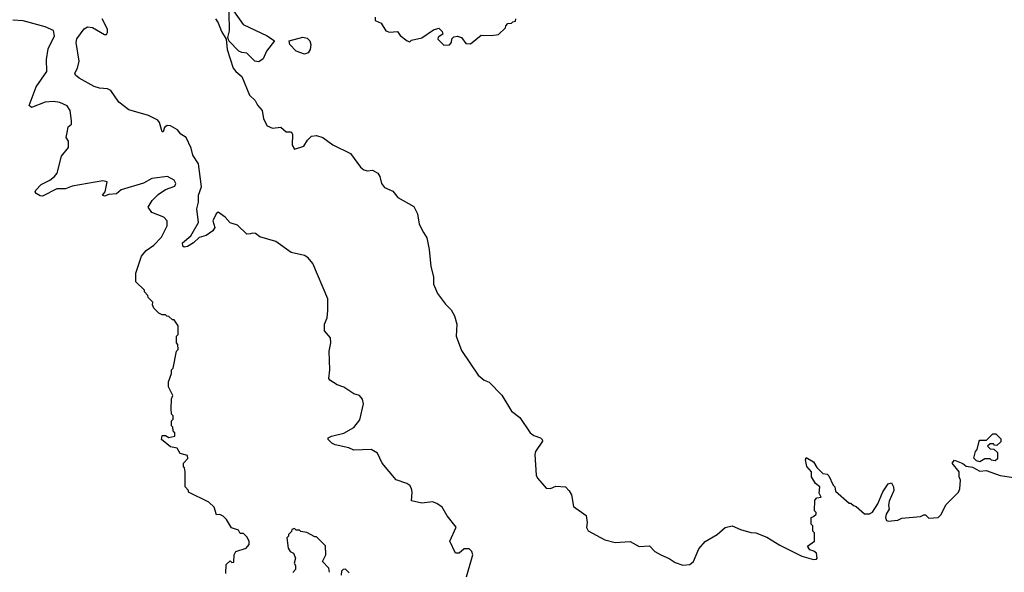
# Model space of a CAD drawing. Extents: x 2386423 to 2568864, y 578392 to 761999.
# Tile 187 of 256: x 2404355 to 2410159, y 696642 to 699901. Entities that reach past the tile are written whole.
import ezdxf

# ---------------------------------------------------------------- set-up
doc = ezdxf.new("R2010")
doc.units = 0

msp = doc.modelspace()

# ---------------------------------------------------------------- linework, layer by layer
at = {"layer": '0CON05XD'}
for points in [[(2405765, 699652.2), (2405742, 699655), (2405695, 699704), (2405665, 699706.2), (2405646.7, 699715), (2405587.5, 699775), (2405582.5, 699795), (2405591.2, 699835), (2405590, 699945), (2405580, 699955), (2405593, 699967), (2405615, 699952.5), (2405672.7, 699872.7), (2405813.8, 699805), (2405856.7, 699775), (2405810.6, 699715), (2405790.9, 699669.1), (2405765, 699652.2)], [(2406988.8, 696615), (2407026.2, 696745), (2407020, 696765), (2407005, 696780), (2406975, 696780), (2406945.7, 696754.3), (2406923.3, 696755), (2406891.2, 696825), (2406928.6, 696908.6), (2406875.7, 696975.7), (2406846, 697025), (2406815, 697047.5), (2406787.6, 697057.6), (2406725, 697049.4), (2406664, 697064), (2406667.8, 697115), (2406665.5, 697135), (2406655, 697154.2), (2406636.3, 697166.3), (2406575, 697186.5), (2406492.5, 697285), (2406465, 697343.3), (2406427.5, 697365), (2406325, 697362.5), (2406295, 697376), (2406215, 697393.3), (2406195, 697403.8), (2406174.3, 697425), (2406174.4, 697435.6), (2406193.3, 697445), (2406265, 697462.1), (2406324.2, 697495), (2406359.5, 697540.5), (2406381.2, 697635), (2406375, 697662.5), (2406357.5, 697685), (2406325, 697693.3), (2406265, 697732.5), (2406227.1, 697747.1), (2406184.2, 697774.2), (2406178, 697785), (2406184.3, 697835), (2406180, 697945), (2406190, 697995), (2406187.5, 698025), (2406152.5, 698065), (2406152.5, 698105), (2406167, 698143), (2406172.5, 698185), (2406172.5, 698255), (2406082.7, 698462.7), (2406055, 698496.7), (2406035, 698510), (2405955, 698527.5), (2405865, 698592.5), (2405770.5, 698620.5), (2405745, 698640), (2405725, 698642.5), (2405715, 698636.7), (2405695, 698636.2), (2405638.3, 698688.3), (2405595, 698702), (2405566.9, 698736.9), (2405525, 698765.6), (2405512.5, 698755), (2405493.3, 698715), (2405506, 698676), (2405493.8, 698655), (2405455, 698626.9), (2405413, 698617), (2405380, 698585), (2405345, 698563.8), (2405325, 698558.9), (2405317.1, 698565), (2405314.7, 698585.3), (2405364.7, 698625.3), (2405408.6, 698705), (2405400, 698785), (2405410, 698825), (2405408.8, 698865), (2405426, 698915), (2405410, 699050), (2405375, 699102.5), (2405365, 699142.5), (2405335.8, 699205.8), (2405305.7, 699225.7), (2405285, 699250), (2405245, 699274.2), (2405225, 699275.7), (2405208.8, 699265), (2405200, 699240), (2405195, 699240), (2405180, 699295), (2405168.8, 699308.8), (2405115, 699336.2), (2404998.3, 699368.3), (2404938.8, 699415), (2404892.3, 699482.3), (2404872.3, 699492.3), (2404825, 699496.2), (2404795, 699506.2), (2404706.7, 699555), (2404684.1, 699574.1), (2404680, 699585), (2404695.9, 699614.1), (2404706.7, 699655), (2404687.5, 699765), (2404691.7, 699788.3), (2404735, 699846.2), (2404755, 699858), (2404785, 699854), (2404855, 699813.8), (2404866.1, 699813.9), (2404873.3, 699825), (2404873.3, 699845), (2404842, 699905)], [(2405510, 699905), (2405525, 699882.5), (2405545, 699830), (2405572.5, 699785), (2405577.5, 699725), (2405614, 699615), (2405628.8, 699595), (2405665.4, 699565.4), (2405709.2, 699455), (2405744.1, 699424.1), (2405757.1, 699397.1), (2405783.8, 699365), (2405793.3, 699315), (2405814.3, 699274.3), (2405845, 699260.8), (2405895, 699266), (2405925, 699240), (2405955, 699240), (2405962.5, 699225), (2405960.7, 699160.7), (2405975, 699137.5), (2406030, 699155), (2406050.8, 699189.2), (2406075, 699213.3), (2406105, 699216.7), (2406142.5, 699205), (2406201.7, 699161.7), (2406305, 699112), (2406365, 699030), (2406383.3, 699015), (2406405, 699008.8), (2406435, 699013.8), (2406465.9, 698995.9), (2406478.8, 698975), (2406487.1, 698935), (2406505, 698910.8), (2406555, 698890), (2406585, 698852.5), (2406679.3, 698799.3), (2406700, 698755), (2406710, 698695), (2406735.7, 698645), (2406754.3, 698615), (2406768.6, 698545), (2406778.8, 698445), (2406793.6, 698383.6), (2406795, 698340), (2406817.5, 698285), (2406865, 698222.5), (2406899.3, 698189.3), (2406917.5, 698155), (2406932.5, 698105), (2406927.5, 698035), (2406959.3, 697949.3), (2407057.5, 697805), (2407092.5, 697775), (2407122.5, 697762.5), (2407196.7, 697686.7), (2407255, 697591.2), (2407302.5, 697555), (2407363.4, 697463.4), (2407385, 697447.5), (2407425.6, 697435.6), (2407435.8, 697425.8), (2407436, 697415), (2407396, 697355), (2407392.7, 697337.3), (2407398.8, 697215), (2407407.7, 697197.7), (2407458.3, 697138.3), (2407485, 697136.7), (2407515, 697148.8), (2407572.5, 697145), (2407595, 697122.5), (2407607.7, 697097.7), (2407619.3, 697029.3), (2407695, 696977.5), (2407701.2, 696935), (2407696.7, 696905), (2407706.1, 696886.1), (2407804.1, 696834.1), (2407865, 696816.7), (2407953, 696823), (2408007, 696793), (2408067, 696797), (2408100, 696765), (2408133.9, 696743.9), (2408183.6, 696723.6), (2408219.3, 696699.3), (2408265, 696683.3), (2408305, 696687.5), (2408327.5, 696705), (2408359.3, 696780.7), (2408395, 696822.5), (2408466.1, 696863.9), (2408513.8, 696906.2), (2408555, 696916.2), (2408605, 696893.8), (2408665, 696876.2), (2408695, 696873.8), (2408759.5, 696849.5), (2408835, 696802.5), (2408965, 696736.2), (2409035, 696716.7), (2409051.7, 696718.3), (2409056.7, 696725), (2409052.5, 696755), (2409037, 696767), (2409013.6, 696773.6), (2409000, 696795), (2409040, 696825), (2409040, 696875), (2409030, 696885), (2409030, 696915), (2409020, 696925), (2409020, 696965), (2409035, 696970), (2409050, 696985), (2409050, 696995), (2409040, 697005), (2409043, 697067), (2409055, 697080), (2409080, 697085), (2409068.3, 697108.3), (2409072.5, 697145), (2409046.2, 697166.2), (2409023.3, 697205), (2409022.5, 697235), (2409009.2, 697249.2), (2408995.9, 697265.9), (2408987.5, 697305), (2408991.7, 697318.3), (2409033.9, 697293.9), (2409055, 697260), (2409090, 697225), (2409115, 697220), (2409125, 697210), (2409150, 697155), (2409160, 697145), (2409165, 697120), (2409245, 697050), (2409255, 697050), (2409270, 697035), (2409285, 697030), (2409335, 696987.5), (2409365, 696987.5), (2409383, 696997), (2409414, 697045), (2409443.4, 697116.6), (2409475, 697162.5), (2409495, 697170), (2409506.7, 697145), (2409508, 697125), (2409479.5, 697060.5), (2409475.9, 697035.9), (2409481.2, 697015), (2409462, 696985), (2409458.8, 696965), (2409465, 696947.5), (2409475, 696942.5), (2409531.7, 696948.3), (2409555, 696960), (2409665, 696970), (2409685, 696980), (2409695, 696980), (2409715, 696960), (2409770, 696965), (2409787, 696983), (2409815, 697040), (2409890, 697115), (2409897, 697133), (2409900, 697185), (2409892.5, 697205), (2409892.5, 697235), (2409852.5, 697285), (2409865, 697302.5), (2409915, 697283.3), (2409935, 697267.5), (2409971.7, 697261.7), (2410015, 697237.5), (2410051.7, 697241.7), (2410135, 697212.5), (2410215, 697200)], [(2406450, 699915), (2406450, 699895), (2406485, 699880), (2406513.9, 699833.9), (2406535, 699826.7), (2406581.7, 699831.7), (2406597, 699807), (2406640, 699775), (2406655, 699770), (2406665, 699780), (2406725, 699792.5), (2406795, 699840), (2406825, 699850), (2406845, 699830), (2406850, 699815), (2406821.7, 699798.3), (2406820, 699785), (2406855, 699750), (2406888.3, 699751.7), (2406900, 699765), (2406901.7, 699788.3), (2406915, 699800), (2406935, 699802.5), (2406960, 699795), (2406985, 699760), (2407011.7, 699758.3), (2407075, 699810), (2407135, 699807.5), (2407177, 699813), (2407218.3, 699851.7), (2407220, 699865), (2407231.7, 699878.3), (2407255, 699880), (2407261.7, 699888.3), (2407278.3, 699891.7), (2407280, 699905)], [(2405570, 696635), (2405573, 696687), (2405595, 696710), (2405605, 696700), (2405618.3, 696701.7), (2405620, 696745), (2405630, 696765), (2405690, 696785), (2405707.5, 696805), (2405707.5, 696825), (2405695, 696850), (2405675, 696870), (2405655, 696870), (2405645, 696890), (2405603.6, 696903.6), (2405575, 696952.5), (2405555, 696972.5), (2405535, 696982.5), (2405515, 696980), (2405502.5, 697025), (2405470, 697055), (2405350, 697115), (2405350, 697125), (2405330, 697145), (2405330, 697235), (2405327, 697257), (2405320, 697265), (2405320, 697285), (2405347, 697313), (2405345, 697330), (2405301.7, 697341.7), (2405283.3, 697373.3), (2405245, 697381.2), (2405192, 697425), (2405195, 697447.5), (2405215, 697447.5), (2405235, 697437.5), (2405270, 697445), (2405270, 697465), (2405260, 697475), (2405258.3, 697498.3), (2405250, 697505), (2405250, 697535), (2405260, 697545), (2405260, 697565), (2405250, 697575), (2405247.5, 697605), (2405250, 697665), (2405257.5, 697685), (2405232.5, 697735), (2405232.5, 697765), (2405250, 697815), (2405250, 697835), (2405260, 697845), (2405280, 697945), (2405290, 697955), (2405287.5, 697985), (2405280, 697995), (2405280, 698035), (2405290, 698045), (2405290, 698095), (2405265, 698130), (2405255, 698130), (2405235, 698150), (2405221.7, 698151.7), (2405215, 698160), (2405195, 698160), (2405175, 698170), (2405145, 698200), (2405138.3, 698218.3), (2405140, 698235), (2405111.7, 698261.7), (2405110, 698275), (2405090, 698295), (2405090, 698305), (2405040, 698355), (2405040, 698405), (2405074.1, 698505.9), (2405100.5, 698539.5), (2405145, 698570), (2405191.7, 698618.3), (2405223.8, 698685), (2405223.8, 698713.8), (2405205, 698736.2), (2405133.9, 698763.9), (2405112.5, 698795), (2405136.7, 698835), (2405171.2, 698868.8), (2405215, 698898.8), (2405270.5, 698919.5), (2405275.6, 698935), (2405266, 698955), (2405225.5, 698975.5), (2405135, 698963.1), (2405085, 698935.6), (2404953.4, 698896.6), (2404925, 698874.2), (2404880, 698870), (2404855, 698860), (2404842.5, 698865), (2404860, 698885), (2404870, 698945), (2404845, 698950), (2404665, 698918.8), (2404625, 698903.3), (2404575, 698903.3), (2404489.3, 698860.7), (2404475, 698861.2), (2404452.5, 698875), (2404446.7, 698885), (2404451.2, 698895), (2404481.3, 698928.7), (2404533.8, 698955), (2404561.2, 698975), (2404576.2, 698995), (2404602.5, 699095), (2404643, 699147), (2404642.5, 699185), (2404630, 699205), (2404637.5, 699245), (2404641.7, 699268.3), (2404660, 699285), (2404660, 699305), (2404652.5, 699365), (2404635, 699392.5), (2404591.7, 699411.7), (2404555, 699418), (2404505, 699414), (2404425, 699382), (2404412, 699395), (2404451.8, 699505), (2404515.6, 699595), (2404512.7, 699665), (2404522.2, 699727.8), (2404560.6, 699805), (2404555, 699836.2), (2404505, 699858), (2404375, 699894), (2404315, 699897.5)], [(2406033.2, 699696.8), (2405985.7, 699715), (2405947.1, 699755), (2405943.3, 699775), (2406025, 699797.8), (2406050.7, 699790.7), (2406065.7, 699775), (2406071.5, 699755), (2406067.9, 699725), (2406055, 699704.4), (2406033.2, 699696.8)], [(2410015, 697292.5), (2409995, 697300), (2409980, 697315), (2409990, 697355), (2410000, 697365), (2410010, 697415), (2410015, 697420), (2410055, 697420), (2410091.7, 697458.3), (2410108.3, 697458.3), (2410138.3, 697428.3), (2410138.3, 697411.7), (2410115, 697390), (2410101.7, 697391.7), (2410095, 697400), (2410075, 697400), (2410060, 697385), (2410075, 697370), (2410098.3, 697368.3), (2410118.3, 697348.3), (2410118.3, 697311.7), (2410105, 697300), (2410083, 697303), (2410075, 697310), (2410045, 697310), (2410015, 697292.5)], [(2406181.7, 696641.7), (2406177, 696667), (2406140, 696705), (2406160, 696745), (2406158.3, 696798.3), (2406105, 696850), (2406095, 696850), (2406047, 696877), (2406013, 696883), (2406005, 696890), (2405985, 696890), (2405975, 696900), (2405960, 696895), (2405958.3, 696881.7), (2405940, 696865), (2405940, 696855), (2405930, 696845), (2405937.5, 696785), (2405950, 696765), (2405970, 696755), (2405980, 696725), (2405972.5, 696695), (2405981.7, 696681.7), (2405981.7, 696658.3), (2405965, 696640)], [(2406298.3, 696638.3), (2406275, 696660), (2406261.7, 696658.3), (2406251.7, 696648.3), (2406250, 696625)]]:
    msp.add_lwpolyline(points, dxfattribs=at)

doc.saveas('drawing.dxf')
